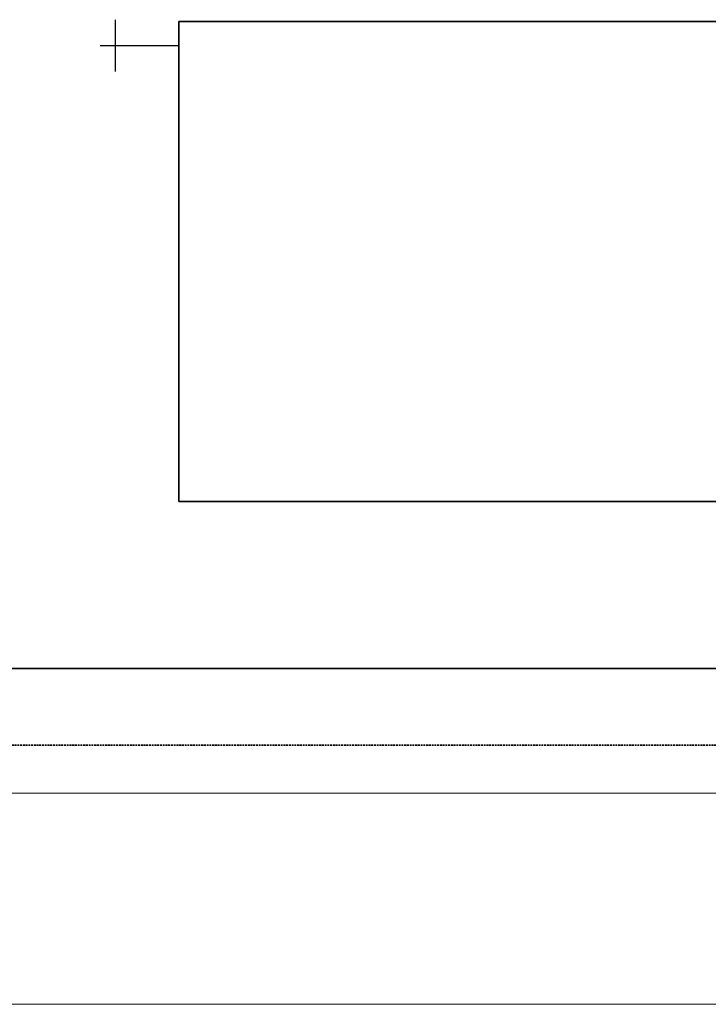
# Model space of a CAD drawing. Header units: millimetres. Extents: x 17747 to 112039, y -74980 to 446921.
# Tile 15 of 256: x 29527 to 30245, y -74980 to -73954. Entities that reach past the tile are written whole.
import ezdxf

# ---------------------------------------------------------------- set-up
doc = ezdxf.new("R2010")
doc.units = ezdxf.units.MM
doc.linetypes.add('phl_thick', pattern=[0])
doc.linetypes.add('VERDECKT', pattern=[9.525, 6.35, -3.175])
for name, color, linetype, lineweight in [('UT_SCHÉMA_PŘÍVOD', 10, 'Continuous', 35), ('UT_SCHÉMA_SYMBOLY', 7, 'Continuous', 25), ('UT_SCHÉMA_ZPÁTEČKA', 172, 'VERDECKT', 35), ('UT_ZAŘÍZENÍ - OT', 3, 'Continuous', 35), ('VZT_50 POPIS - OBECNE', 7, 'Continuous', 5)]:
    doc.layers.add(name, color=color, linetype=linetype, lineweight=lineweight)

msp = doc.modelspace()

# ---------------------------------------------------------------- linework, layer by layer
at = {"layer": 'UT_SCHÉMA_PŘÍVOD'}
msp.add_line((33693.1, -74630.3), (29168.1, -74630.3), dxfattribs=at)
at = {"layer": 'UT_SCHÉMA_SYMBOLY'}
for p, q in [((29627.2, -74008.1), (29627.2, -73954.1)), ((29611.2, -73981.1), (29693.1, -73981.1))]:
    msp.add_line(p, q, dxfattribs=at)
at = {"layer": 'UT_SCHÉMA_ZPÁTEČKA', "ltscale": 0.3}
msp.add_line((33773.1, -74710.3), (28618.1, -74710.3), dxfattribs=at)
at = {"layer": 'UT_ZAŘÍZENÍ - OT', "linetype": 'Continuous'}
for p, q in [((30893.1, -73956.1), (29693.1, -73956.1)), ((29693.1, -73956.1), (29693.1, -74456.1)), ((29693.1, -74456.1), (30893.1, -74456.1))]:
    msp.add_line(p, q, dxfattribs=at)
at = {"layer": 'VZT_50 POPIS - OBECNE', "linetype": 'phl_thick'}
for p, q in [((28093.1, -74760.3), (56168, -74760.3)), ((28093.1, -74980.3), (56168, -74980.3))]:
    msp.add_line(p, q, dxfattribs=at)

doc.saveas('drawing.dxf')
